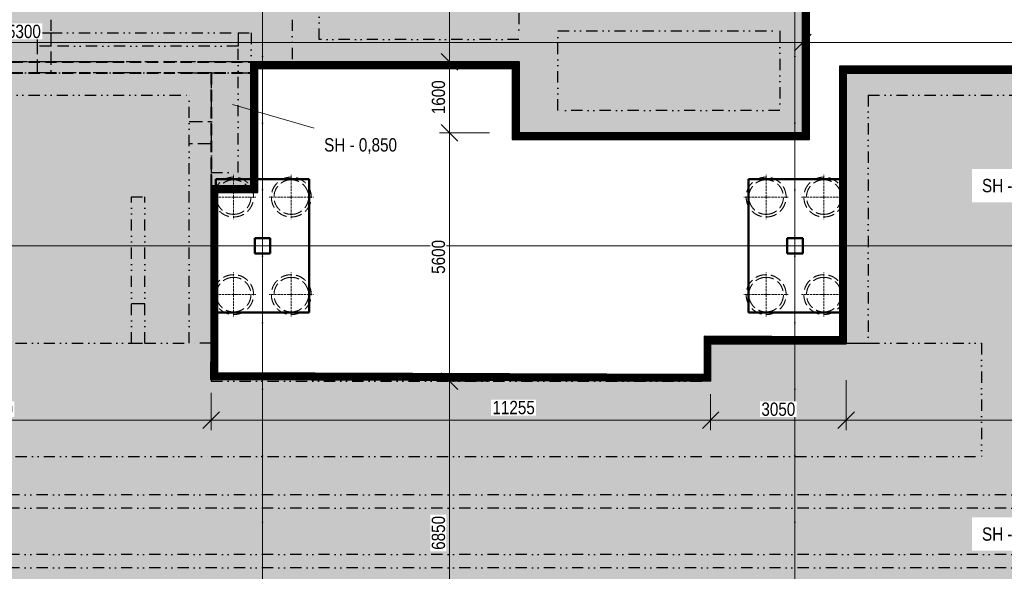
# Model space of a CAD drawing. Header units: millimetres. Extents: x -2694 to 670324, y -147023 to 76385.
# Tile 15 of 51: x 224169 to 246357, y 21149 to 33590. Entities that reach past the tile are written whole.
import ezdxf

# ---------------------------------------------------------------- set-up
doc = ezdxf.new("R2010")
doc.units = ezdxf.units.MM
doc.header["$LTSCALE"] = 10
for name, pattern in [('A_CARA_07', [7, 5, -2]), ('Carkovana 0.5x', [0.14, 0.1, -0.04]), ('Cerchovana 2x', [0.5, 0.3, -0.1, 0, -0.1]), ('DASHDOT', [25.4, 12.7, -6.35, 0, -6.35]), ('DASHED', [19.05, 12.7, -6.35]), ('DIVIDE', [31.75, 12.7, -6.35, 0, -6.35, 0, -6.35]), ('Teckovana', [0.06, 0, -0.06]), ('Čerchovaná 20mm', [3000, 2000, -500, 0, -500])]:
    doc.linetypes.add(name, pattern=pattern)
doc.layers.get('0').update_dxf_attribs({"lineweight": 20})
doc.layers.get('Defpoints').update_dxf_attribs({"lineweight": 20})
for name, color, linetype, lineweight in [('_A_OSY_HPFM', 253, 'DASHDOT', 13), ('A_KOTY', 7, 'Continuous', 13), ('CA_NEVHRA', 43, 'A_CARA_07', 20), ('CA_ZAKLADY25', 43, 'Continuous', 20)]:
    doc.layers.add(name, color=color, linetype=linetype, lineweight=lineweight)
doc.layers.add('A_SRAFY_ZB', color=7, linetype='Continuous', lineweight=13, true_color=0xc8c8c8, transparency=0.3)
doc.layers.add('B_PUD_ZAKLAD_TENKA_PODKLADNI_BETON_A_H.I.', color=7, linetype='Continuous', lineweight=30, true_color=0x05ff44)
doc.layers.add('B_PUD_ZAKLAD_TUCNA_ZAKLAD_SPARA', color=7, linetype='Continuous', lineweight=40, true_color=0xff054b)
doc.layers.add('Rastr', color=252, linetype='Teckovana', lineweight=20, plot=False)
doc.layers.add('Standard', color=131, linetype='Continuous', lineweight=20, transparency=0.25)
doc.styles.add('KÓTY', font='ARIALN.TTF')
doc.dimstyles.new('INPROS - 150', dxfattribs={"dimscale": 150, "dimtxt": 2, "dimasz": 2.5, "dimexe": 1.5, "dimexo": 2, "dimtad": 1, "dimdec": 0, "dimrnd": 5, "dimtxsty": 'KÓTY', "dimblk": 'OBLIQUE', "dimcen": 2.5, "dimdle": 1.5, "dimadec": 0, "dimazin": 0, "dimtfac": 1, "dimtdec": 0, "dimtmove": 2, "dimatfit": 3, "dimldrblk": 'OBLIQUE', "dimfxl": 6, "dimfxlon": 1, "dimtfill": 1, "dimlwd": -1, "dimlwe": -1, "dimarcsym": 0})

# ---------------------------------------------------------------- blocks, each defined once
blk = doc.blocks.new('OSY_HPFM')
at = {"layer": '_A_OSY_HPFM', "color": 7, "linetype": 'Čerchovaná 20mm', "lineweight": 9, "ltscale": 0.05, "transparency": 33554641}
for p, q in [((229640, -1496), (229640, 75185)), ((241640, -1496), (241640, 75185)), ((-1494, 28490), (294943, 28490))]:
    blk.add_line(p, q, dxfattribs=at)
blk = doc.blocks.new('zaklady hpfm')
at = {"layer": 'CA_ZAKLADY25', "color": 8, "lineweight": 50, "true_color": 0x7b7b7b}
for p, q in [((230690, 29990), (228590, 29990)), ((228590, 29990), (228590, 26990)), ((228590, 26990), (228590, 29990)), ((228590, 29990), (230690, 29990)), ((230690, 26990), (230690, 29990)), ((230690, 29990), (230690, 26990)), ((242690, 29990), (240590, 29990)), ((240590, 29990), (240590, 26990)), ((240590, 26990), (240590, 29990)), ((240590, 29990), (242690, 29990)), ((242690, 26990), (242690, 29990)), ((242690, 29990), (242690, 26990)), ((229465, 28665), (229815, 28665)), ((229465, 28315), (229465, 28665)), ((229815, 28665), (229465, 28665)), ((229465, 28665), (229465, 28315)), ((229815, 28665), (229815, 28315)), ((229815, 28315), (229815, 28665)), ((241465, 28665), (241815, 28665)), ((241465, 28315), (241465, 28665)), ((241815, 28665), (241465, 28665)), ((241465, 28665), (241465, 28315)), ((241815, 28665), (241815, 28315)), ((241815, 28315), (241815, 28665)), ((229815, 28315), (229465, 28315)), ((229465, 28315), (229815, 28315)), ((241815, 28315), (241465, 28315)), ((241465, 28315), (241815, 28315)), ((228590, 26990), (230690, 26990)), ((230690, 26990), (228590, 26990)), ((240590, 26990), (242690, 26990)), ((242690, 26990), (240590, 26990))]:
    blk.add_line(p, q, dxfattribs=at)
blk = doc.blocks.new('rastr jirka netisk')
at = {"layer": 'Rastr', "linetype": 'Cerchovana 2x', "lineweight": 5, "transparency": 33554508}
for p, q in [((229640, 260892), (229640, 199255)), ((241640, 260892), (241640, 199255)), ((300474, 213738), (185603, 213738))]:
    blk.add_line(p, q, dxfattribs=at)
blk = doc.blocks.new('PILOTY')
at = {"layer": 'CA_NEVHRA', "color": 8, "true_color": 0x7b7b7b}
for p, q in [((228990, -172105), (228990, -171605)), ((230290, -172105), (230290, -171605)), ((240990, -172105), (240990, -171605)), ((242290, -172105), (242290, -171605)), ((228990, -172105), (228490, -172105)), ((228990, -172105), (228990, -172605)), ((228990, -172105), (229040, -172105)), ((229040, -172105), (229490, -172105)), ((230240, -172105), (229790, -172105)), ((230290, -172105), (230240, -172105)), ((230290, -172105), (230290, -172605)), ((230290, -172105), (230790, -172105)), ((240990, -172105), (240490, -172105)), ((240990, -172105), (240990, -172605)), ((240990, -172105), (241040, -172105)), ((241040, -172105), (241490, -172105)), ((242240, -172105), (241790, -172105)), ((242290, -172105), (242240, -172105)), ((242290, -172105), (242290, -172605)), ((242290, -172105), (242790, -172105)), ((228990, -174305), (228990, -173805)), ((230290, -174305), (230290, -173805)), ((240990, -174305), (240990, -173805)), ((242290, -174305), (242290, -173805)), ((228990, -174305), (228490, -174305)), ((228990, -174305), (229040, -174305)), ((228990, -174305), (228990, -174805)), ((229040, -174305), (229490, -174305)), ((230240, -174305), (229790, -174305)), ((230290, -174305), (230240, -174305)), ((230290, -174305), (230290, -174805)), ((230290, -174305), (230790, -174305)), ((240990, -174305), (240490, -174305)), ((240990, -174305), (241040, -174305)), ((240990, -174305), (240990, -174805)), ((241040, -174305), (241490, -174305)), ((242240, -174305), (241790, -174305)), ((242290, -174305), (242240, -174305)), ((242290, -174305), (242290, -174805)), ((242290, -174305), (242790, -174305))]:
    blk.add_line(p, q, dxfattribs=at)
at = {"layer": 'CA_NEVHRA', "color": 8, "ltscale": 5, "true_color": 0x7b7b7b}
for centre, radius, start, end in [((228990, -172105), 450, 0, 180), ((228990, -172105), 450, 0, 180), ((228990, -172105), 390, 90, 270), ((228990, -172105), 390, 90, 270), ((228990, -172105), 390, 270, 90), ((228990, -172105), 390, 270, 90), ((230290, -172105), 450, 0, 180), ((230290, -172105), 450, 0, 180), ((230290, -172105), 390, 90, 270), ((230290, -172105), 390, 90, 270), ((230290, -172105), 390, 270, 90), ((230290, -172105), 390, 270, 90), ((240990, -172105), 450, 0, 180), ((240990, -172105), 450, 0, 180), ((240990, -172105), 390, 90, 270), ((240990, -172105), 390, 90, 270), ((240990, -172105), 390, 270, 90), ((240990, -172105), 390, 270, 90), ((242290, -172105), 450, 0, 180), ((242290, -172105), 450, 0, 180), ((242290, -172105), 390, 90, 270), ((242290, -172105), 390, 90, 270), ((242290, -172105), 390, 270, 90), ((242290, -172105), 390, 270, 90), ((228990, -172105), 450, 180, 0), ((228990, -172105), 450, 180, 0), ((230290, -172105), 450, 180, 0), ((230290, -172105), 450, 180, 0), ((240990, -172105), 450, 180, 0), ((240990, -172105), 450, 180, 0), ((242290, -172105), 450, 180, 0), ((242290, -172105), 450, 180, 0), ((228990, -174305), 450, 0, 180), ((228990, -174305), 450, 0, 180), ((228990, -174305), 390, 90, 270), ((228990, -174305), 390, 90, 270), ((228990, -174305), 390, 270, 90), ((228990, -174305), 390, 270, 90), ((230290, -174305), 450, 0, 180), ((230290, -174305), 450, 0, 180), ((230290, -174305), 390, 90, 270), ((230290, -174305), 390, 90, 270), ((230290, -174305), 390, 270, 90), ((230290, -174305), 390, 270, 90), ((240990, -174305), 450, 0, 180), ((240990, -174305), 450, 0, 180), ((240990, -174305), 390, 90, 270), ((240990, -174305), 390, 90, 270), ((240990, -174305), 390, 270, 90), ((240990, -174305), 390, 270, 90), ((242290, -174305), 450, 0, 180), ((242290, -174305), 450, 0, 180), ((242290, -174305), 390, 90, 270), ((242290, -174305), 390, 90, 270), ((242290, -174305), 390, 270, 90), ((242290, -174305), 390, 270, 90), ((228990, -174305), 450, 180, 0), ((228990, -174305), 450, 180, 0), ((230290, -174305), 450, 180, 0), ((230290, -174305), 450, 180, 0), ((240990, -174305), 450, 180, 0), ((240990, -174305), 450, 180, 0), ((242290, -174305), 450, 180, 0), ((242290, -174305), 450, 180, 0)]:
    blk.add_arc(centre, radius, start, end, dxfattribs=at)
blk = doc.blocks.new('tvar betonu')
at = {"layer": 'Standard', "color": 13, "linetype": 'DIVIDE', "lineweight": 25, "ltscale": 2, "true_color": 0xff5252, "transparency": 33554687}
for p, q in [((230919, 33140), (230919, 34140)), ((230919, 33140), (230919, 34140)), ((235419, 33740), (235419, 33140)), ((235419, 33740), (235419, 33140)), ((241819, 31040), (241819, 33940)), ((224569, 32990), (224569, 33590)), ((224869, 33590), (224869, 33290)), ((230311, 33590), (230311, 32640)), ((224869, 33290), (229089, 33290)), ((229089, 33290), (229389, 33290)), ((229389, 33290), (229389, 30140)), ((236299, 31540), (236299, 33340)), ((236299, 33340), (241299, 33340)), ((236299, 31540), (236299, 33340)), ((236299, 33340), (241299, 33340)), ((241299, 33340), (241299, 31540)), ((241299, 33340), (241299, 31540)), ((235419, 33140), (230919, 33140)), ((235419, 33140), (230919, 33140)), ((224869, 32990), (224569, 32990)), ((229089, 32990), (224869, 32990)), ((229089, 30140), (229089, 32990)), ((230311, 32640), (229389, 32640)), ((235419, 32640), (230311, 32640)), ((235419, 32640), (235419, 31040)), ((227986, 32391), (219286, 32391)), ((227986, 32392), (228486, 32392)), ((228486, 32392), (228486, 26291)), ((228489, 30140), (228489, 32391)), ((228489, 32391), (229089, 32391)), ((242790, 26289), (242790, 32389)), ((242790, 32389), (243289, 32389)), ((251989, 32389), (243289, 32389)), ((219286, 31891), (227986, 31891)), ((227986, 26291), (227986, 31891)), ((243289, 31889), (251989, 31889)), ((243289, 31889), (243289, 26289)), ((241299, 31540), (236299, 31540)), ((241299, 31540), (236299, 31540)), ((235419, 31040), (241819, 31040)), ((228489, 29840), (228489, 30140)), ((228489, 30140), (229089, 30140)), ((229389, 30140), (229389, 29840)), ((229389, 29840), (228489, 29840)), ((226686, 26291), (226686, 29592)), ((226686, 29592), (226986, 29592)), ((226986, 26291), (226986, 29592)), ((223440, 26291), (226686, 26291)), ((226686, 26291), (226986, 26291)), ((226986, 26291), (227986, 26291)), ((228486, 26291), (227986, 26291)), ((228486, 26291), (228486, 25441)), ((228489, 26291), (228486, 25441)), ((239740, 26291), (239740, 25441)), ((239740, 26291), (242790, 26291)), ((243289, 26289), (242790, 26289)), ((243289, 26291), (245840, 26291)), ((245840, 26291), (245840, 23741)), ((228486, 25441), (239740, 25441)), ((223440, 23741), (228486, 23741)), ((228486, 23741), (239740, 23741)), ((239740, 23741), (245840, 23741)), ((287051, 22877), (193605, 22877)), ((287051, 22577), (193605, 22577)), ((287051, 21527), (193605, 21527)), ((287051, 21227), (193605, 21227))]:
    blk.add_line(p, q, dxfattribs=at)
at = {"layer": 'Standard', "color": 13, "linetype": 'Carkovana 0.5x', "lineweight": 25, "ltscale": 300, "true_color": 0xff5252, "transparency": 33554687}
for p, q in [((224569, 33290), (224869, 33290)), ((224869, 33290), (224869, 32391)), ((229089, 33290), (229089, 32990)), ((224569, 32391), (224569, 32990)), ((229389, 32640), (224169, 32640)), ((228489, 32391), (227986, 32391)), ((229089, 32391), (229389, 32391)), ((227986, 31291), (228486, 31291)), ((228486, 30791), (227986, 30791)), ((226686, 27191), (226986, 27191)), ((242790, 26291), (243289, 26291))]:
    blk.add_line(p, q, dxfattribs=at)
blk = doc.blocks.new('_Oblique')
at = {"color": 0, "linetype": 'ByBlock', "lineweight": -2}
blk.add_line((-0.5, -0.5), (0.5, 0.5), dxfattribs=at)
blk = doc.blocks.new('*D79')
at = {"layer": 'A_KOTY', "color": 0, "transparency": 16777216}
for p, q in [((218788, 25457), (218788, 24332)), ((228486, 25174), (228486, 24332)), ((218563, 24557), (228711, 24557))]:
    blk.add_line(p, q, dxfattribs=at)
at = {"layer": 'Defpoints', "color": 0, "transparency": 16777216}
for p in [(218788, 26291), (228486, 25474), (228486, 24557)]:
    blk.add_point(p, dxfattribs=at)
at = {"layer": 'A_KOTY', "color": 0, "transparency": 16777216, "xscale": 375, "yscale": 375, "zscale": 375, "rotation": 180}
blk.add_blockref('_Oblique', (218788, 24557), dxfattribs=at)
at = {"layer": 'A_KOTY', "color": 0, "transparency": 16777216, "xscale": 375, "yscale": 375, "zscale": 375}
blk.add_blockref('_Oblique', (228486, 24557), dxfattribs=at)
at = {"layer": 'A_KOTY', "color": 0, "transparency": 16777216, "insert": (223637, 24804), "char_height": 300, "attachment_point": 5, "style": 'KÓTY', "bg_fill": 3, "box_fill_scale": 1.1, "bg_fill_color": 256, "bg_fill_true_color": 13158600, "bg_fill_transparency": 0}
blk.add_mtext('9700', dxfattribs=at)
blk = doc.blocks.new('*D80')
at = {"layer": 'A_KOTY', "color": 0, "transparency": 16777216}
for p, q in [((228486, 25174), (228486, 24332)), ((239740, 25141), (239740, 24332)), ((228261, 24557), (239965, 24557))]:
    blk.add_line(p, q, dxfattribs=at)
at = {"layer": 'Defpoints', "color": 0, "transparency": 16777216}
for p in [(228486, 25474), (239740, 25441), (239740, 24557)]:
    blk.add_point(p, dxfattribs=at)
at = {"layer": 'A_KOTY', "color": 0, "transparency": 16777216, "xscale": 375, "yscale": 375, "zscale": 375, "rotation": 180}
blk.add_blockref('_Oblique', (228486, 24557), dxfattribs=at)
at = {"layer": 'A_KOTY', "color": 0, "transparency": 16777216, "xscale": 375, "yscale": 375, "zscale": 375}
blk.add_blockref('_Oblique', (239740, 24557), dxfattribs=at)
at = {"layer": 'A_KOTY', "color": 0, "transparency": 16777216, "insert": (235300, 24841), "char_height": 300, "attachment_point": 5, "style": 'KÓTY', "bg_fill": 3, "box_fill_scale": 1.1, "bg_fill_color": 256, "bg_fill_true_color": 13158600, "bg_fill_transparency": 0}
blk.add_mtext('11255', dxfattribs=at)
blk = doc.blocks.new('*D81')
at = {"layer": 'A_KOTY', "color": 0, "transparency": 16777216}
for p, q in [((242790, 25457), (242790, 24332)), ((239740, 25141), (239740, 24332)), ((239515, 24557), (243015, 24557))]:
    blk.add_line(p, q, dxfattribs=at)
at = {"layer": 'Defpoints', "color": 0, "transparency": 16777216}
for p in [(242790, 26289), (239740, 25441), (242790, 24557)]:
    blk.add_point(p, dxfattribs=at)
at = {"layer": 'A_KOTY', "color": 0, "transparency": 16777216, "xscale": 375, "yscale": 375, "zscale": 375, "rotation": 180}
blk.add_blockref('_Oblique', (239740, 24557), dxfattribs=at)
at = {"layer": 'A_KOTY', "color": 0, "transparency": 16777216, "xscale": 375, "yscale": 375, "zscale": 375}
blk.add_blockref('_Oblique', (242790, 24557), dxfattribs=at)
at = {"layer": 'A_KOTY', "color": 0, "transparency": 16777216, "insert": (241265, 24804), "char_height": 300, "attachment_point": 5, "style": 'KÓTY', "bg_fill": 3, "box_fill_scale": 1.1, "bg_fill_color": 256, "bg_fill_true_color": 13158600, "bg_fill_transparency": 0}
blk.add_mtext('3050', dxfattribs=at)
blk = doc.blocks.new('*D82')
at = {"layer": 'A_KOTY', "color": 0, "transparency": 16777216}
for p, q in [((242790, 25457), (242790, 24332)), ((252489, 25141), (252489, 24332)), ((242565, 24557), (252714, 24557))]:
    blk.add_line(p, q, dxfattribs=at)
at = {"layer": 'Defpoints', "color": 0, "transparency": 16777216}
for p in [(242790, 26289), (252489, 25441), (252489, 24557)]:
    blk.add_point(p, dxfattribs=at)
at = {"layer": 'A_KOTY', "color": 0, "transparency": 16777216, "xscale": 375, "yscale": 375, "zscale": 375, "rotation": 180}
blk.add_blockref('_Oblique', (242790, 24557), dxfattribs=at)
at = {"layer": 'A_KOTY', "color": 0, "transparency": 16777216, "xscale": 375, "yscale": 375, "zscale": 375}
blk.add_blockref('_Oblique', (252489, 24557), dxfattribs=at)
at = {"layer": 'A_KOTY', "color": 0, "transparency": 16777216, "insert": (247639, 24804), "char_height": 300, "attachment_point": 5, "style": 'KÓTY', "bg_fill": 3, "box_fill_scale": 1.1, "bg_fill_color": 256, "bg_fill_true_color": 13158600, "bg_fill_transparency": 0}
blk.add_mtext('9700', dxfattribs=at)
blk = doc.blocks.new('*D146')
at = {"layer": 'A_KOTY', "color": 0, "transparency": 16777216}
for p, q in [((206519, 32176), (206519, 33301)), ((241819, 32176), (241819, 33301)), ((206294, 33076), (242044, 33076))]:
    blk.add_line(p, q, dxfattribs=at)
at = {"layer": 'Defpoints', "color": 0, "transparency": 16777216}
for p in [(241819, 33076), (206519, 31040), (241819, 31040)]:
    blk.add_point(p, dxfattribs=at)
at = {"layer": 'A_KOTY', "color": 0, "transparency": 16777216, "xscale": 375, "yscale": 375, "zscale": 375, "rotation": 180}
blk.add_blockref('_Oblique', (206519, 33076), dxfattribs=at)
at = {"layer": 'A_KOTY', "color": 0, "transparency": 16777216, "xscale": 375, "yscale": 375, "zscale": 375}
blk.add_blockref('_Oblique', (241819, 33076), dxfattribs=at)
at = {"layer": 'A_KOTY', "color": 0, "transparency": 16777216, "insert": (224169, 33323), "char_height": 300, "attachment_point": 5, "style": 'KÓTY', "bg_fill": 3, "box_fill_scale": 1.1, "bg_fill_color": 256, "bg_fill_true_color": 13158600, "bg_fill_transparency": 0}
blk.add_mtext('35300', dxfattribs=at)
blk = doc.blocks.new('*D147')
at = {"layer": 'A_KOTY', "color": 0, "transparency": 16777216}
for p, q in [((241819, 32176), (241819, 33301)), ((252699, 32740), (252699, 33301)), ((241594, 33076), (252924, 33076))]:
    blk.add_line(p, q, dxfattribs=at)
at = {"layer": 'Defpoints', "color": 0, "transparency": 16777216}
for p in [(252699, 33076), (252699, 32440), (241819, 31040)]:
    blk.add_point(p, dxfattribs=at)
at = {"layer": 'A_KOTY', "color": 0, "transparency": 16777216, "xscale": 375, "yscale": 375, "zscale": 375, "rotation": 180}
blk.add_blockref('_Oblique', (241819, 33076), dxfattribs=at)
at = {"layer": 'A_KOTY', "color": 0, "transparency": 16777216, "xscale": 375, "yscale": 375, "zscale": 375}
blk.add_blockref('_Oblique', (252699, 33076), dxfattribs=at)
at = {"layer": 'A_KOTY', "color": 0, "transparency": 16777216, "insert": (247259, 33323), "char_height": 300, "attachment_point": 5, "style": 'KÓTY', "bg_fill": 3, "box_fill_scale": 1.1, "bg_fill_color": 256, "bg_fill_true_color": 13158600, "bg_fill_transparency": 0}
blk.add_mtext('10880', dxfattribs=at)
blk = doc.blocks.new('*D159')
at = {"layer": 'A_KOTY', "color": 0, "transparency": 16777216}
for p, q in [((221265, 32865), (221265, 18366)), ((222165, 32640), (221040, 32640)), ((222165, 18591), (221040, 18591))]:
    blk.add_line(p, q, dxfattribs=at)
at = {"layer": 'Defpoints', "color": 0, "transparency": 16777216}
for p in [(223639, 32640), (221265, 18591), (224241, 18591)]:
    blk.add_point(p, dxfattribs=at)
at = {"layer": 'A_KOTY', "color": 0, "transparency": 16777216, "xscale": 375, "yscale": 375, "zscale": 375}
for p, rotation in [((221265, 32640), 90), ((221265, 18591), 270)]:
    blk.add_blockref('_Oblique', p, dxfattribs=dict(at, rotation=rotation))
at = {"layer": 'A_KOTY', "color": 0, "transparency": 16777216, "insert": (221018, 25615), "char_height": 300, "attachment_point": 5, "rotation": 90, "style": 'KÓTY', "bg_fill": 3, "box_fill_scale": 1.1, "bg_fill_color": 256, "bg_fill_true_color": 13158600, "bg_fill_transparency": 0}
blk.add_mtext('14050', dxfattribs=at)
blk = doc.blocks.new('*D163')
at = {"layer": 'A_KOTY', "color": 0, "transparency": 16777216}
for p, q in [((233853, 37925), (233853, 32415)), ((234753, 37700), (233628, 37700)), ((234753, 32640), (233628, 32640))]:
    blk.add_line(p, q, dxfattribs=at)
at = {"layer": 'Defpoints', "color": 0, "transparency": 16777216}
for p in [(235582, 37700), (233853, 32640), (235419, 32640)]:
    blk.add_point(p, dxfattribs=at)
at = {"layer": 'A_KOTY', "color": 0, "transparency": 16777216, "xscale": 375, "yscale": 375, "zscale": 375}
for p, rotation in [((233853, 37700), 90), ((233853, 32640), 270)]:
    blk.add_blockref('_Oblique', p, dxfattribs=dict(at, rotation=rotation))
at = {"layer": 'A_KOTY', "color": 0, "transparency": 16777216, "insert": (233606, 35170), "char_height": 300, "attachment_point": 5, "rotation": 90, "style": 'KÓTY', "bg_fill": 3, "box_fill_scale": 1.1, "bg_fill_color": 256, "bg_fill_true_color": 13158600, "bg_fill_transparency": 0}
blk.add_mtext('5060', dxfattribs=at)
blk = doc.blocks.new('*D164')
at = {"layer": 'A_KOTY', "color": 0, "transparency": 16777216}
for p, q in [((233853, 32865), (233853, 30815)), ((234753, 32640), (233628, 32640)), ((234753, 31040), (233628, 31040))]:
    blk.add_line(p, q, dxfattribs=at)
at = {"layer": 'Defpoints', "color": 0, "lineweight": 100, "transparency": 16777216}
for p in [(235419, 32640), (233853, 31040), (235419, 31040)]:
    blk.add_point(p, dxfattribs=at)
at = {"layer": 'A_KOTY', "color": 0, "transparency": 16777216, "xscale": 375, "yscale": 375, "zscale": 375}
for p, rotation in [((233853, 32640), 90), ((233853, 31040), 270)]:
    blk.add_blockref('_Oblique', p, dxfattribs=dict(at, rotation=rotation))
at = {"layer": 'A_KOTY', "color": 0, "transparency": 16777216, "insert": (233606, 31840), "char_height": 300, "attachment_point": 5, "rotation": 90, "style": 'KÓTY', "bg_fill": 3, "box_fill_scale": 1.1, "bg_fill_color": 256, "bg_fill_true_color": 13158600, "bg_fill_transparency": 0}
blk.add_mtext('1600', dxfattribs=at)
blk = doc.blocks.new('*D165')
at = {"layer": 'A_KOTY', "color": 0, "transparency": 16777216}
for p, q in [((233853, 31265), (233853, 25216)), ((234753, 31040), (233628, 31040)), ((234753, 25441), (233628, 25441))]:
    blk.add_line(p, q, dxfattribs=at)
at = {"layer": 'Defpoints', "color": 0, "transparency": 16777216}
for p in [(235419, 31040), (233853, 25441), (239740, 25441)]:
    blk.add_point(p, dxfattribs=at)
at = {"layer": 'A_KOTY', "color": 0, "transparency": 16777216, "xscale": 375, "yscale": 375, "zscale": 375}
for p, rotation in [((233853, 31040), 90), ((233853, 25441), 270)]:
    blk.add_blockref('_Oblique', p, dxfattribs=dict(at, rotation=rotation))
at = {"layer": 'A_KOTY', "color": 0, "transparency": 16777216, "insert": (233606, 28240), "char_height": 300, "attachment_point": 5, "rotation": 90, "style": 'KÓTY', "bg_fill": 3, "box_fill_scale": 1.1, "bg_fill_color": 256, "bg_fill_true_color": 13158600, "bg_fill_transparency": 0}
blk.add_mtext('5600', dxfattribs=at)
blk = doc.blocks.new('*D166')
at = {"layer": 'A_KOTY', "color": 0, "transparency": 16777216}
for p, q in [((233853, 25666), (233853, 18366)), ((234753, 25441), (233628, 25441)), ((234753, 18591), (233628, 18591))]:
    blk.add_line(p, q, dxfattribs=at)
at = {"layer": 'Defpoints', "color": 0, "transparency": 16777216}
for p in [(239740, 25441), (233853, 18591), (241640, 18591)]:
    blk.add_point(p, dxfattribs=at)
at = {"layer": 'A_KOTY', "color": 0, "transparency": 16777216, "xscale": 375, "yscale": 375, "zscale": 375}
for p, rotation in [((233853, 25441), 90), ((233853, 18591), 270)]:
    blk.add_blockref('_Oblique', p, dxfattribs=dict(at, rotation=rotation))
at = {"layer": 'A_KOTY', "color": 0, "transparency": 16777216, "insert": (233606, 22016), "char_height": 300, "attachment_point": 5, "rotation": 90, "style": 'KÓTY', "bg_fill": 3, "box_fill_scale": 1.1, "bg_fill_color": 256, "bg_fill_true_color": 13158600, "bg_fill_transparency": 0}
blk.add_mtext('6850', dxfattribs=at)

msp = doc.modelspace()

# ---------------------------------------------------------------- hatches: boundary and pattern name
at = {"layer": 'A_SRAFY_ZB', "linetype": 'Continuous', "lineweight": -3}
for points in [[(238834.5, 36190), (238834.5, 37390), (238834.5, 37700), (235582, 37700), (230757, 37700), (224719.5, 37700), (224719.5, 37240), (222619.5, 37240), (222619.5, 37700), (217582, 37700), (212757, 37700), (209504.5, 37700), (209504.5, 37395), (209504.5, 36190), (209504.5, 33940), (208019.5, 33940), (206619.5, 33940), (206519.5, 33940), (206519.5, 31040), (212919.5, 31040), (212919.5, 32640), (217890, 32640), (229388.6, 32640), (235419.5, 32640), (235419.5, 31040), (241819.5, 31040), (241819.5, 33940), (241669.5, 33940), (240319.5, 33940), (238834.5, 33940)], [(288555, 25440.8), (276488.6, 25440.8), (276488.6, 26889.9), (276488.6, 29840), (276490.9, 32640), (266790, 32640), (266790, 29840.8), (266788.4, 26290), (263590.5, 26290.8), (263590.5, 25440.8), (252488.6, 25440.8), (252488.6, 32390), (242790, 32389.1), (242790, 26289.1), (239740, 26290.8), (239740, 25440.8), (228486.2, 25474.4), (228488.6, 26290.8), (228490, 29840), (228488.6, 32390.8), (218790, 32390.8), (218790, 29840.8), (218787.5, 26290.8), (214836.5, 26290.8), (214836.5, 25440.8), (203336.5, 25440.8), (203340, 26590.3), (203340, 30390.3), (203336.5, 32391.6), (193638, 32390.8), (193638, 26290.8), (189786.5, 26290.8), (189786.5, 23740.8), (192105, 23740.8), (192105, 18590.8), (288555, 18590.8)]]:
    msp.add_hatch(color=256, dxfattribs=at).paths.add_polyline_path(points)
h = msp.add_hatch(color=256, dxfattribs=at)
h.paths.add_polyline_path([(218790, 32390.8), (217890, 32390.8), (217890, 29840.8), (218790, 29840.8)])
h.paths.add_polyline_path([(229388.6, 32640), (217890, 32640), (217890, 32390.8), (229388.6, 32390.8)])
h.paths.add_polyline_path([(229388.6, 32390.8), (228488.6, 32390.8), (228488.6, 29840), (229388.6, 29840)])

# ---------------------------------------------------------------- linework, layer by layer
at = {"layer": 'A_KOTY'}
msp.add_lwpolyline([(230807.9, 31141.7), (228963.4, 31679)], dxfattribs=at)
at = {"layer": 'B_PUD_ZAKLAD_TENKA_PODKLADNI_BETON_A_H.I.', "transparency": 33554559, "const_width": 140}
msp.add_lwpolyline([(252699.5, 34015), (252624.5, 34015), (252624.5, 32464.1), (242715, 32464.1), (242715, 26366), (239665.1, 26375.1), (239665.1, 25516), (228561.2, 25549.2), (228561.2, 29765), (229364.2, 29765), (229463.6, 29765), (229463.6, 32565), (235344.5, 32565), (235344.5, 30965), (241894.5, 30965), (241894.5, 34015), (241819.5, 34015)], dxfattribs=at)
at = {"layer": 'B_PUD_ZAKLAD_TENKA_PODKLADNI_BETON_A_H.I.'}
msp.add_lwpolyline([(252699.5, 34090), (252549.5, 34090), (252549.5, 32539.1), (242640, 32539.1), (242640, 26441.2), (239590.1, 26450.3), (239590.1, 25591.2), (228636.2, 25623.9), (228636.2, 29690), (229364.2, 29690), (229538.6, 29690), (229538.6, 32490), (235269.5, 32490), (235269.5, 30890), (241969.5, 30890), (241969.5, 34090), (241819.5, 34090)], dxfattribs=at)
at = {"layer": 'B_PUD_ZAKLAD_TUCNA_ZAKLAD_SPARA'}
for points in [[(235419.5, 31040), (241819.5, 31040), (241819.5, 33940), (241669.5, 33940), (241669.5, 51340), (252849.5, 51340), (252849.5, 33940), (252699.5, 33940), (252699.5, 31040)], [(229388.6, 32390.8), (229388.6, 32640), (235419.5, 32640), (235419.5, 31040)], [(239740, 25440.8), (228486.2, 25474.4), (228488.6, 26290.8), (228490, 29840), (229388.6, 29840), (229388.6, 32390.8)], [(239740, 25440.8), (239740, 26290.8), (242790, 26289.1), (242790, 32389.1), (252488.6, 32390), (252488.6, 25440.8), (263590.5, 25440.8)]]:
    msp.add_lwpolyline(points, dxfattribs=at)
at = {"layer": 'B_PUD_ZAKLAD_TUCNA_ZAKLAD_SPARA', "linetype": 'DASHED', "ltscale": 2}
for points in [[(217890, 32640), (229388.6, 32640)], [(217890, 32390.8), (229388.6, 32390.8)], [(228488.6, 29840), (228488.6, 32390.8)]]:
    msp.add_lwpolyline(points, dxfattribs=at)

# ---------------------------------------------------------------- block references
at = {"layer": '_A_OSY_HPFM'}
msp.add_blockref('OSY_HPFM', (0, 0), dxfattribs=at)
at = {"layer": 'CA_NEVHRA'}
msp.add_blockref('PILOTY', (0, 201694.5), dxfattribs=at)
at = {"layer": 'CA_ZAKLADY25'}
msp.add_blockref('zaklady hpfm', (0, 0), dxfattribs=at)
at = {"layer": 'Rastr'}
msp.add_blockref('rastr jirka netisk', (0, -185247.8), dxfattribs=at)
at = {"layer": 'Standard', "color": 2}
msp.add_blockref('tvar betonu', (0, 0), dxfattribs=at)

# ---------------------------------------------------------------- next in the draw order: texts
at = {"layer": 'A_KOTY', "lineweight": 25, "transparency": 33554687, "char_height": 300, "attachment_point": 5, "style": 'KÓTY', "bg_fill": 3, "box_fill_scale": 1.75, "bg_fill_color": 256, "bg_fill_transparency": 0}
for s, insert in [('SH - 0,850', (231850.6, 30738.8)), ('SH - 3,800', (246675.7, 29820.6)), ('SH - 3,800', (246675.7, 21962.4))]:
    msp.add_mtext(s, dxfattribs=dict(at, insert=insert))

# ---------------------------------------------------------------- next in the draw order: dimensions: what is measured, and where the dimension line sits
at = {"layer": 'A_KOTY'}
dim = msp.add_linear_dim(base=(228486.2, 24556.6), p1=(218787.5, 26290.8), p2=(228486.2, 25474.4), dimstyle='INPROS - 150', dxfattribs=at)
dim.commit()
dim.dimension.update_dxf_attribs({"geometry": '*D79', "text_midpoint": (223636.8, 24803.6)})

# ---------------------------------------------------------------- next in the draw order: dimensions: what is measured, and where the dimension line sits
dim = msp.add_linear_dim(base=(241819.5, 33075.7), p1=(206519.5, 31040), p2=(241819.5, 31040), dimstyle='INPROS - 150', dxfattribs=at)
dim.commit()
dim.dimension.update_dxf_attribs({"geometry": '*D146', "text_midpoint": (224169.5, 33322.6)})
dim = msp.add_linear_dim(base=(239740, 24556.6), p1=(228486.2, 25474.4), p2=(239740, 25440.8), dimstyle='INPROS - 150', dxfattribs=at)
dim.commit()
dim.dimension.update_dxf_attribs({"geometry": '*D80', "text_midpoint": (235300.3, 24841.5), "dimtype": 160})

# ---------------------------------------------------------------- next in the draw order: dimensions: what is measured, and where the dimension line sits
for base, p1, p2, picture, middle in [((233852.9, 32640), (235582, 37700), (235419.5, 32640), '*D163', (233606, 35170)), ((221265.1, 18590.8), (223639.3, 32640), (224241.3, 18590.8), '*D159', (221018.2, 25615.4))]:
    dim = msp.add_linear_dim(base=base, p1=p1, p2=p2, angle=90, dimstyle='INPROS - 150', dxfattribs=at)
    dim.commit()
    dim.dimension.update_dxf_attribs({"geometry": picture, "text_midpoint": middle})
for base, p1, p2, picture, middle in [((252699.5, 33075.7), (241819.5, 31040), (252699.5, 32440), '*D147', (247259.5, 33322.6)), ((242790, 24556.6), (239740, 25440.8), (242790, 26289.1), '*D81', (241265, 24803.6))]:
    dim = msp.add_linear_dim(base=base, p1=p1, p2=p2, dimstyle='INPROS - 150', dxfattribs=at)
    dim.commit()
    dim.dimension.update_dxf_attribs({"geometry": picture, "text_midpoint": middle})

# ---------------------------------------------------------------- next in the draw order: dimensions: what is measured, and where the dimension line sits
dim = msp.add_linear_dim(base=(233852.9, 31040), p1=(235419.5, 32640), p2=(235419.5, 31040), angle=90, dimstyle='INPROS - 150', dxfattribs=at)
dim.commit()
dim.dimension.update_dxf_attribs({"geometry": '*D164', "text_midpoint": (233606, 31840)})
dim = msp.add_linear_dim(base=(252488.6, 24556.6), p1=(242790, 26289.1), p2=(252488.6, 25440.8), dimstyle='INPROS - 150', dxfattribs=at)
dim.commit()
dim.dimension.update_dxf_attribs({"geometry": '*D82', "text_midpoint": (247639.3, 24803.6)})

# ---------------------------------------------------------------- next in the draw order: dimensions: what is measured, and where the dimension line sits
dim = msp.add_linear_dim(base=(233852.9, 25440.8), p1=(235419.5, 31040), p2=(239740, 25440.8), angle=90, dimstyle='INPROS - 150', dxfattribs=at)
dim.commit()
dim.dimension.update_dxf_attribs({"geometry": '*D165', "text_midpoint": (233606, 28240.4)})

# ---------------------------------------------------------------- next in the draw order: dimensions: what is measured, and where the dimension line sits
dim = msp.add_linear_dim(base=(233852.9, 18590.8), p1=(239740, 25440.8), p2=(241640, 18590.8), angle=90, dimstyle='INPROS - 150', dxfattribs=at)
dim.commit()
dim.dimension.update_dxf_attribs({"geometry": '*D166', "text_midpoint": (233606, 22015.8)})

doc.saveas('drawing.dxf')
